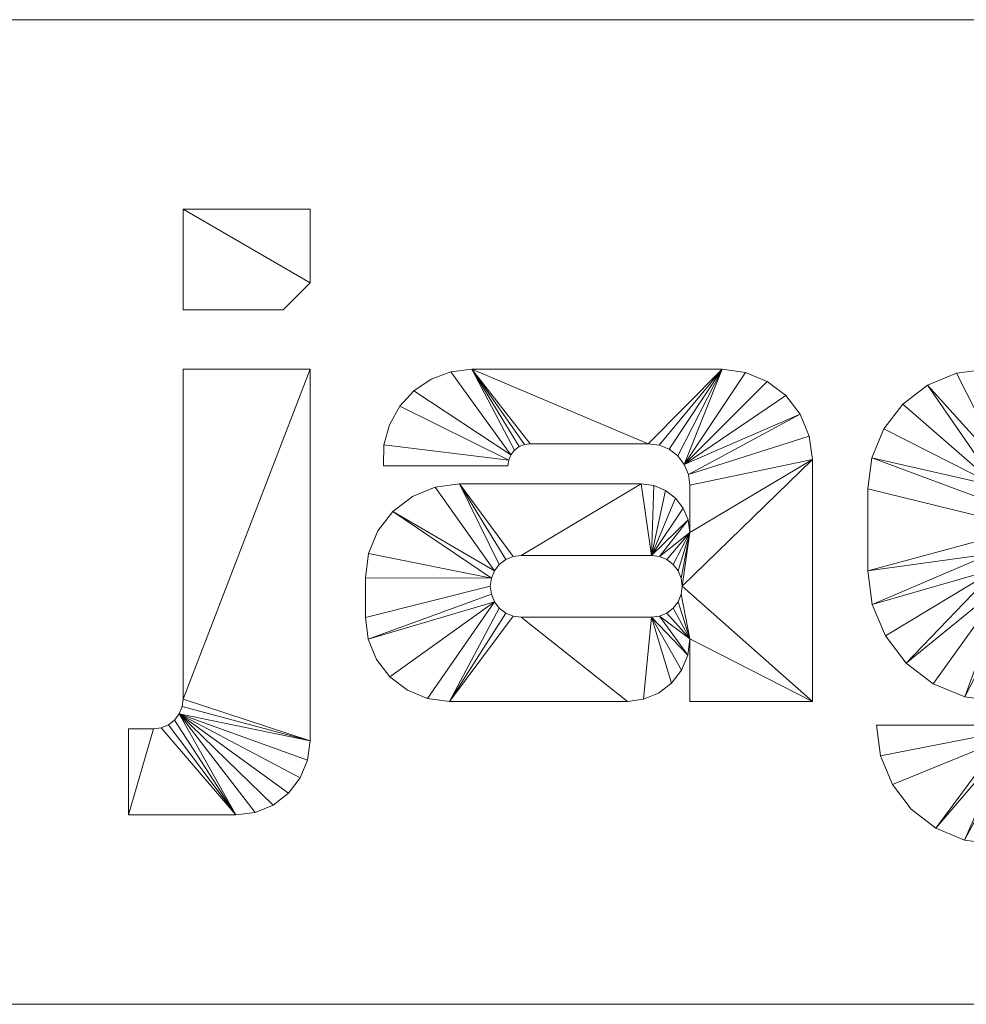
# Model space of a CAD drawing. Header units: millimetres. Extents: x -250 to 250, y -65 to 65.
# Tile 2 of 6: x -125 to 0, y -65 to 65. Entities that reach past the tile are written whole.
import ezdxf

# ---------------------------------------------------------------- set-up
doc = ezdxf.new("R2010")
doc.units = ezdxf.units.MM

# ---------------------------------------------------------------- blocks, each defined once
blk = doc.blocks.new('RSen_56_ME_FB_LOD200 - convector_jaga - linf0_02005010-al0 - freestanding - 10_jaga_linea plus freestanding_lxhxd 500x200x130 mm-325649-3D view')
at = {"lineweight": 18}
mesh = blk.add_polyface(dxfattribs=at)
corners = [(250, 65, 320), (-250, 65, 320), (-250, -65, 320), (250, -65, 320)]
mesh.append_faces([[corners[k] for k in face] for face in [(2, 3, 0, 1)]])
mesh = blk.add_polyface(dxfattribs=at)
corners = [(250, 65, 120), (250, -65, 120), (-250, -65, 120), (-250, 65, 120)]
mesh.append_faces([[corners[k] for k in face] for face in [(1, 2, 3, 0)]])
mesh = blk.add_polyface(dxfattribs=at)
corners = [(-250, 65, 320), (250, 65, 320), (250, 65, 120), (-250, 65, 120)]
mesh.append_faces([[corners[k] for k in face] for face in [(0, 1, 2, 3)]])
mesh = blk.add_polyface(dxfattribs=at)
corners = [(250, -65, 320), (-250, -65, 320), (-250, -65, 120), (250, -65, 120)]
mesh.append_faces([[corners[k] for k in face] for face in [(0, 1, 2, 3)]])
blk = doc.blocks.new('RSen_55_GM_FB_logo - SH_jaga - standard-260147-3D view')
at = {"lineweight": 18}
mesh = blk.add_polyface(dxfattribs=at)
corners = [(-86.66, 18.85, 2), (-103.4, 18.85, 2), (-103.4, -24.69, 2), (-103.53, -25.7, 2), (-103.93, -26.65, 2), (-104.55, -27.47, 2), (-105.36, -28.09, 2), (-106.31, -28.48, 2), (-107.33, -28.62, 2), (-110.65, -28.62, 2), (-110.65, -40, 2), (-96.44, -40, 2), (-93.91, -39.67, 2), (-91.55, -38.69, 2), (-89.52, -37.14, 2), (-87.97, -35.11, 2), (-86.99, -32.75, 2), (-86.66, -30.22, 2), (-103.4, 40, 2), (-103.4, 26.71, 2), (-90.21, 26.71, 2), (-86.66, 30.26, 2), (-86.66, 40, 2), (-32.24, 18.85, 2), (-65.3, 18.85, 2), (-68.05, 18.52, 2), (-70.65, 17.55, 2), (-72.95, 16.01, 2), (-74.82, 13.96, 2), (-76.16, 11.53, 2), (-76.9, 8.86, 2), (-76.98, 6.08, 2), (-60.52, 6.08, 2), (-60.42, 6.84, 2), (-60.13, 7.55, 2), (-59.66, 8.16, 2), (-59.05, 8.63, 2), (-58.34, 8.92, 2), (-57.58, 9.02, 2), (-41.99, 9.02, 2), (-40.57, 8.84, 2), (-39.25, 8.29, 2), (-38.11, 7.42, 2), (-37.24, 6.28, 2), (-36.7, 4.96, 2), (-36.51, 3.55, 2), (-36.51, -2.7, 2), (-36.73, -1.04, 2), (-37.37, 0.51, 2), (-38.39, 1.84, 2), (-39.72, 2.86, 2), (-41.27, 3.5, 2), (-42.93, 3.72, 2), (-66.92, 3.72, 2), (-70.14, 3.3, 2), (-73.14, 2.05, 2), (-75.71, 0.08, 2), (-77.69, -2.5, 2), (-78.93, -5.5, 2), (-79.35, -8.71, 2), (-79.35, -13.91, 2), (-78.98, -16.78, 2), (-77.87, -19.46, 2), (-76.11, -21.75, 2), (-73.81, -23.52, 2), (-71.13, -24.62, 2), (-68.26, -25, 2), (-44.76, -25, 2), (-42.63, -24.72, 2), (-40.64, -23.9, 2), (-38.93, -22.58, 2), (-37.62, -20.88, 2), (-36.79, -18.89, 2), (-36.51, -16.75, 2), (-36.51, -25, 2), (-20.33, -25, 2), (-20.33, 6.94, 2), (-20.74, 10.02, 2), (-21.93, 12.9, 2), (-23.82, 15.36, 2), (-26.29, 17.25, 2), (-29.16, 18.44, 2), (-41.58, -5.73, 2), (-40.52, -5.87, 2), (-39.54, -6.28, 2), (-38.69, -6.93, 2), (-38.05, -7.77, 2), (-37.64, -8.75, 2), (-37.5, -9.81, 2), (-37.64, -10.86, 2), (-38.05, -11.85, 2), (-38.69, -12.69, 2), (-39.54, -13.34, 2), (-40.52, -13.75, 2), (-41.58, -13.89, 2), (-58.79, -13.89, 2), (-59.84, -13.75, 2), (-60.82, -13.34, 2), (-61.67, -12.69, 2), (-62.32, -11.85, 2), (-62.72, -10.86, 2), (-62.86, -9.81, 2), (-62.72, -8.75, 2), (-62.32, -7.77, 2), (-61.67, -6.93, 2), (-60.82, -6.28, 2), (-59.84, -5.87, 2), (-58.79, -5.73, 2), (22.97, 18.85, 2), (2.79, 18.85, 2), (-1.3, 18.31, 2), (-5.11, 16.73, 2), (-8.38, 14.22, 2), (-10.89, 10.96, 2), (-12.46, 7.15, 2), (-13, 3.06, 2), (-13, -7.75, 2), (-12.41, -12.21, 2), (-10.69, -16.37, 2), (-7.95, -19.95, 2), (-4.37, -22.69, 2), (-0.21, -24.41, 2), (4.25, -25, 2), (20.26, -25, 2), (22.91, -24.65, 2), (25.39, -23.63, 2), (27.51, -22, 2), (29.14, -19.87, 2), (30.17, -17.4, 2), (30.52, -14.74, 2), (30.52, -25.04, 2), (30.28, -26.86, 2), (29.57, -28.57, 2), (28.45, -30.03, 2), (26.99, -31.15, 2), (25.29, -31.86, 2), (23.46, -32.1, 2), (8.03, -32.1, 2), (7, -31.96, 2), (6.05, -31.57, 2), (5.23, -30.94, 2), (4.61, -30.12, 2), (4.21, -29.17, 2), (4.08, -28.15, 2), (-11.86, -28.15, 2), (-11.33, -32.21, 2), (-9.76, -36, 2), (-7.27, -39.25, 2), (-4.01, -41.74, 2), (-0.23, -43.31, 2), (3.84, -43.85, 2), (27.56, -43.85, 2), (32.69, -43.17, 2), (37.46, -41.2, 2), (41.56, -38.05, 2), (44.71, -33.95, 2), (46.69, -29.17, 2), (47.36, -24.05, 2), (47.36, 18.85, 2), (30.52, 18.85, 2), (30.52, 11.3, 2), (30.26, 13.25, 2), (29.51, 15.07, 2), (28.31, 16.64, 2), (26.74, 17.84, 2), (24.92, 18.59, 2), (22.07, 7.57, 2), (24.25, 7.28, 2), (26.27, 6.45, 2), (28.01, 5.11, 2), (29.34, 3.38, 2), (30.18, 1.35, 2), (30.46, -0.82, 2), (30.46, -3.42, 2), (30.19, -5.52, 2), (29.38, -7.47, 2), (28.09, -9.14, 2), (26.42, -10.43, 2), (24.47, -11.24, 2), (22.37, -11.51, 2), (11.05, -11.51, 2), (8.96, -11.24, 2), (7.01, -10.43, 2), (5.34, -9.15, 2), (4.06, -7.48, 2), (3.26, -5.54, 2), (2.98, -3.45, 2), (2.98, -0.87, 2), (3.27, 1.31, 2), (4.11, 3.35, 2), (5.45, 5.1, 2), (7.2, 6.44, 2), (9.24, 7.28, 2), (11.42, 7.57, 2), (101.73, 18.85, 2), (68.67, 18.85, 2), (65.92, 18.52, 2), (63.32, 17.55, 2), (61.02, 16.01, 2), (59.14, 13.96, 2), (57.8, 11.53, 2), (57.07, 8.86, 2), (56.99, 6.08, 2), (73.45, 6.08, 2), (73.55, 6.84, 2), (73.84, 7.55, 2), (74.31, 8.16, 2), (74.91, 8.63, 2), (75.62, 8.92, 2), (76.38, 9.02, 2), (91.98, 9.02, 2), (93.4, 8.84, 2), (94.72, 8.29, 2), (95.85, 7.42, 2), (96.72, 6.28, 2), (97.27, 4.96, 2), (97.46, 3.55, 2), (97.46, -2.7, 2), (97.24, -1.04, 2), (96.6, 0.51, 2), (95.58, 1.84, 2), (94.25, 2.86, 2), (92.7, 3.5, 2), (91.04, 3.72, 2), (67.05, 3.72, 2), (63.83, 3.3, 2), (60.83, 2.05, 2), (58.26, 0.08, 2), (56.28, -2.5, 2), (55.04, -5.5, 2), (54.61, -8.71, 2), (54.61, -13.91, 2), (54.99, -16.78, 2), (56.1, -19.46, 2), (57.86, -21.75, 2), (60.16, -23.52, 2), (62.83, -24.62, 2), (65.7, -25, 2), (89.21, -25, 2), (91.34, -24.72, 2), (93.33, -23.9, 2), (95.04, -22.58, 2), (96.35, -20.88, 2), (97.18, -18.89, 2), (97.46, -16.75, 2), (97.46, -25, 2), (113.63, -25, 2), (113.63, 6.94, 2), (113.23, 10.02, 2), (112.04, 12.9, 2), (110.15, 15.36, 2), (107.68, 17.25, 2), (104.81, 18.44, 2), (92.39, -5.73, 2), (93.45, -5.87, 2), (94.43, -6.28, 2), (95.27, -6.93, 2), (95.92, -7.77, 2), (96.33, -8.75, 2), (96.47, -9.81, 2), (96.33, -10.86, 2), (95.92, -11.85, 2), (95.27, -12.69, 2), (94.43, -13.34, 2), (93.45, -13.75, 2), (92.39, -13.89, 2), (75.18, -13.89, 2), (74.13, -13.75, 2), (73.14, -13.34, 2), (72.3, -12.69, 2), (71.65, -11.85, 2), (71.24, -10.86, 2), (71.11, -9.81, 2), (71.24, -8.75, 2), (71.65, -7.77, 2), (72.3, -6.93, 2), (73.14, -6.28, 2), (74.13, -5.87, 2), (75.18, -5.73, 2)]
mesh.append_faces([[corners[k] for k in face] for face in [(2, 17, 0, 1), (160, 158, 159), (246, 244, 245)]], dxfattribs={"vtx0": -1})
mesh.append_faces([[corners[k] for k in face] for face in [(6, 11, 5), (5, 11, 4), (42, 23, 41), (85, 46, 84), (92, 73, 91), (105, 53, 104), (103, 56, 102), (172, 158, 171), (165, 166, 164), (170, 160, 169), (168, 160, 167), (163, 167, 162), (192, 109, 191), (181, 122, 180), (121, 183, 120), (213, 194, 212), (256, 217, 255), (263, 244, 262), (276, 224, 275), (274, 227, 273)]], dxfattribs={"vtx0": -1, "vtx1": -1})
mesh.append_faces([[corners[k] for k in face] for face in [(76, 46, 88, 75), (259, 247, 217, 258)]], dxfattribs={"vtx0": -1, "vtx1": -1, "vtx2": -1})
mesh.append_faces([[corners[k] for k in face] for face in [(11, 6, 7), (43, 81, 23, 42), (82, 51, 52, 107), (46, 87, 88), (73, 90, 91), (46, 86, 87), (73, 92, 93), (46, 85, 86), (24, 36, 37), (53, 106, 107, 52), (53, 105, 106), (66, 98, 99, 65), (66, 96, 97), (158, 172, 173, 157), (157, 173, 174), (167, 163, 164, 166), (166, 165, 108, 193), (160, 168, 169), (130, 156, 157, 129), (178, 128, 129, 177), (156, 130, 131, 155), (133, 152, 153, 132), (152, 133, 134), (151, 136, 137), (109, 192, 193, 108), (111, 189, 190, 110), (122, 181, 182), (114, 188, 189, 113), (115, 187, 188, 114), (117, 184, 185, 116), (180, 122, 123, 179), (146, 141, 142, 145), (214, 252, 194, 213), (253, 222, 223, 278), (244, 261, 262), (217, 257, 258), (244, 263, 264), (217, 256, 257), (195, 207, 208), (224, 277, 278, 223), (224, 276, 277), (237, 269, 270, 236), (237, 267, 268)]], dxfattribs={"vtx0": -1, "vtx2": -1})
mesh.append_faces([[corners[k] for k in face] for face in [(160, 170, 171, 158)]], dxfattribs={"vtx0": -1, "vtx2": -1, "vtx3": -1})
mesh.append_faces([[corners[k] for k in face] for face in [(43, 79, 80, 81), (82, 47, 48, 49), (94, 68, 69, 70), (34, 25, 26, 27), (33, 28, 29, 30), (103, 54, 55, 56), (102, 56, 57, 58), (167, 160, 161, 162), (214, 250, 251, 252), (253, 218, 219, 220), (265, 239, 240, 241), (205, 196, 197, 198), (204, 199, 200, 201), (274, 225, 226, 227), (273, 227, 228, 229)]], dxfattribs={"vtx0": -1, "vtx3": -1})
mesh.append_faces([[corners[k] for k in face] for face in [(74, 75, 73), (32, 33, 30, 31), (203, 204, 201, 202)]], dxfattribs={"vtx1": -1})
mesh.append_faces([[corners[k] for k in face] for face in [(16, 17, 4, 15), (14, 15, 4, 13), (12, 13, 4, 11), (2, 3, 17), (3, 4, 17), (45, 46, 76), (77, 78, 44), (40, 41, 23), (50, 51, 82, 49), (89, 90, 73), (71, 72, 94, 70), (82, 83, 47), (37, 38, 24), (35, 36, 24), (38, 39, 24), (97, 98, 66), (64, 65, 99, 63), (62, 63, 99, 61), (99, 100, 61), (58, 59, 102), (176, 177, 129), (175, 176, 129), (154, 155, 132, 153), (131, 132, 155), (126, 127, 179, 125), (124, 125, 179, 123), (135, 136, 151), (112, 113, 189, 111), (185, 186, 116), (138, 139, 150), (118, 119, 184, 117), (147, 148, 141, 146), (216, 217, 247), (248, 249, 215), (211, 212, 194), (221, 222, 253, 220), (259, 260, 244), (260, 261, 244), (242, 243, 265, 241), (253, 254, 218), (208, 209, 195), (206, 207, 195), (209, 210, 195), (268, 269, 237), (235, 236, 270, 234), (233, 234, 270, 232), (270, 271, 232), (229, 230, 273)]], dxfattribs={"vtx1": -1, "vtx2": -1})
mesh.append_faces([[corners[k] for k in face] for face in [(88, 89, 73, 75), (174, 175, 129, 157), (246, 247, 259, 244)]], dxfattribs={"vtx1": -1, "vtx2": -1, "vtx3": -1})
mesh.append_faces([[corners[k] for k in face] for face in [(10, 11, 7, 8), (43, 44, 78, 79), (76, 77, 44, 45), (39, 40, 23, 24), (46, 47, 83, 84), (72, 73, 93, 94), (67, 68, 94, 95), (24, 25, 34, 35), (33, 34, 27, 28), (53, 54, 103, 104), (66, 67, 95, 96), (59, 60, 101, 102), (100, 101, 60, 61), (178, 179, 127, 128), (151, 152, 134, 135), (190, 191, 109, 110), (183, 184, 119, 120), (182, 183, 121, 122), (186, 187, 115, 116), (137, 138, 150, 151), (139, 140, 149, 150), (140, 141, 148, 149), (214, 215, 249, 250), (247, 248, 215, 216), (210, 211, 194, 195), (217, 218, 254, 255), (243, 244, 264, 265), (238, 239, 265, 266), (195, 196, 205, 206), (204, 205, 198, 199), (224, 225, 274, 275), (237, 238, 266, 267), (230, 231, 272, 273), (271, 272, 231, 232)]], dxfattribs={"vtx1": -1, "vtx3": -1})
mesh.append_faces([[corners[k] for k in face] for face in [(8, 9, 10), (21, 22, 18), (143, 144, 145, 142)]], dxfattribs={"vtx2": -1})
mesh.append_faces([[corners[k] for k in face] for face in [(18, 19, 20, 21)]], dxfattribs={"vtx3": -1})
mesh = blk.add_polyface(dxfattribs=at)
corners = [(-86.66, 18.85), (-86.66, -30.22), (-86.99, -32.75), (-87.97, -35.11), (-89.52, -37.14), (-91.55, -38.69), (-93.91, -39.67), (-96.44, -40), (-110.65, -40), (-110.65, -28.62), (-107.33, -28.62), (-106.31, -28.48), (-105.36, -28.09), (-104.55, -27.47), (-103.93, -26.65), (-103.53, -25.7), (-103.4, -24.69), (-103.4, 18.85), (-103.4, 40), (-86.66, 40), (-86.66, 30.26), (-90.21, 26.71), (-103.4, 26.71), (-32.24, 18.85), (-29.16, 18.44), (-26.29, 17.25), (-23.82, 15.36), (-21.93, 12.9), (-20.74, 10.02), (-20.33, 6.94), (-20.33, -25), (-36.51, -25), (-36.51, -16.75), (-36.79, -18.89), (-37.62, -20.88), (-38.93, -22.58), (-40.64, -23.9), (-42.63, -24.72), (-44.76, -25), (-68.26, -25), (-71.13, -24.62), (-73.81, -23.52), (-76.11, -21.75), (-77.87, -19.46), (-78.98, -16.78), (-79.35, -13.91), (-79.35, -8.71), (-78.93, -5.5), (-77.69, -2.5), (-75.71, 0.08), (-73.14, 2.05), (-70.14, 3.3), (-66.92, 3.72), (-42.93, 3.72), (-41.27, 3.5), (-39.72, 2.86), (-38.39, 1.84), (-37.37, 0.51), (-36.73, -1.04), (-36.51, -2.7), (-36.51, 3.55), (-36.7, 4.96), (-37.24, 6.28), (-38.11, 7.42), (-39.25, 8.29), (-40.57, 8.84), (-41.99, 9.02), (-57.58, 9.02), (-58.34, 8.92), (-59.05, 8.63), (-59.66, 8.16), (-60.13, 7.55), (-60.42, 6.84), (-60.52, 6.08), (-76.98, 6.08), (-76.9, 8.86), (-76.16, 11.53), (-74.82, 13.96), (-72.95, 16.01), (-70.65, 17.55), (-68.05, 18.52), (-65.3, 18.85), (-41.58, -5.73), (-58.79, -5.73), (-59.84, -5.87), (-60.82, -6.28), (-61.67, -6.93), (-62.32, -7.77), (-62.72, -8.75), (-62.86, -9.81), (-62.72, -10.86), (-62.32, -11.85), (-61.67, -12.69), (-60.82, -13.34), (-59.84, -13.75), (-58.79, -13.89), (-41.58, -13.89), (-40.52, -13.75), (-39.54, -13.34), (-38.69, -12.69), (-38.05, -11.85), (-37.64, -10.86), (-37.5, -9.81), (-37.64, -8.75), (-38.05, -7.77), (-38.69, -6.93), (-39.54, -6.28), (-40.52, -5.87), (22.97, 18.85), (24.92, 18.59), (26.74, 17.84), (28.31, 16.64), (29.51, 15.07), (30.26, 13.25), (30.52, 11.3), (30.52, 18.85), (47.36, 18.85), (47.36, -24.05), (46.69, -29.17), (44.71, -33.95), (41.56, -38.05), (37.46, -41.2), (32.69, -43.17), (27.56, -43.85), (3.84, -43.85), (-0.23, -43.31), (-4.01, -41.74), (-7.27, -39.25), (-9.76, -36), (-11.33, -32.21), (-11.86, -28.15), (4.08, -28.15), (4.21, -29.17), (4.61, -30.12), (5.23, -30.94), (6.05, -31.57), (7, -31.96), (8.03, -32.1), (23.46, -32.1), (25.29, -31.86), (26.99, -31.15), (28.45, -30.03), (29.57, -28.57), (30.28, -26.86), (30.52, -25.04), (30.52, -14.74), (30.17, -17.4), (29.14, -19.87), (27.51, -22), (25.39, -23.63), (22.91, -24.65), (20.26, -25), (4.25, -25), (-0.21, -24.41), (-4.37, -22.69), (-7.95, -19.95), (-10.69, -16.37), (-12.41, -12.21), (-13, -7.75), (-13, 3.06), (-12.46, 7.15), (-10.89, 10.96), (-8.38, 14.22), (-5.11, 16.73), (-1.3, 18.31), (2.79, 18.85), (22.07, 7.57), (11.42, 7.57), (9.24, 7.28), (7.2, 6.44), (5.45, 5.1), (4.11, 3.35), (3.27, 1.31), (2.98, -0.87), (2.98, -3.45), (3.26, -5.54), (4.06, -7.48), (5.34, -9.15), (7.01, -10.43), (8.96, -11.24), (11.05, -11.51), (22.37, -11.51), (24.47, -11.24), (26.42, -10.43), (28.09, -9.14), (29.38, -7.47), (30.19, -5.52), (30.46, -3.42), (30.46, -0.82), (30.18, 1.35), (29.34, 3.38), (28.01, 5.11), (26.27, 6.45), (24.25, 7.28), (101.73, 18.85), (104.81, 18.44), (107.68, 17.25), (110.15, 15.36), (112.04, 12.9), (113.23, 10.02), (113.63, 6.94), (113.63, -25), (97.46, -25), (97.46, -16.75), (97.18, -18.89), (96.35, -20.88), (95.04, -22.58), (93.33, -23.9), (91.34, -24.72), (89.21, -25), (65.7, -25), (62.83, -24.62), (60.16, -23.52), (57.86, -21.75), (56.1, -19.46), (54.99, -16.78), (54.61, -13.91), (54.61, -8.71), (55.04, -5.5), (56.28, -2.5), (58.26, 0.08), (60.83, 2.05), (63.83, 3.3), (67.05, 3.72), (91.04, 3.72), (92.7, 3.5), (94.25, 2.86), (95.58, 1.84), (96.6, 0.51), (97.24, -1.04), (97.46, -2.7), (97.46, 3.55), (97.27, 4.96), (96.72, 6.28), (95.85, 7.42), (94.72, 8.29), (93.4, 8.84), (91.98, 9.02), (76.38, 9.02), (75.62, 8.92), (74.91, 8.63), (74.31, 8.16), (73.84, 7.55), (73.55, 6.84), (73.45, 6.08), (56.99, 6.08), (57.07, 8.86), (57.8, 11.53), (59.14, 13.96), (61.02, 16.01), (63.32, 17.55), (65.92, 18.52), (68.67, 18.85), (92.39, -5.73), (75.18, -5.73), (74.13, -5.87), (73.14, -6.28), (72.3, -6.93), (71.65, -7.77), (71.24, -8.75), (71.11, -9.81), (71.24, -10.86), (71.65, -11.85), (72.3, -12.69), (73.14, -13.34), (74.13, -13.75), (75.18, -13.89), (92.39, -13.89), (93.45, -13.75), (94.43, -13.34), (95.27, -12.69), (95.92, -11.85), (96.33, -10.86), (96.47, -9.81), (96.33, -8.75), (95.92, -7.77), (95.27, -6.93), (94.43, -6.28), (93.45, -5.87)]
mesh.append_faces([[corners[k] for k in face] for face in [(20, 18, 19)]], dxfattribs={"vtx0": -1})
mesh.append_faces([[corners[k] for k in face] for face in [(12, 7, 11), (70, 81, 69), (91, 44, 90), (88, 49, 87), (86, 52, 85), (65, 23, 64), (60, 29, 59), (107, 59, 106), (105, 59, 104), (106, 59, 105), (170, 165, 169), (180, 152, 179), (189, 116, 188), (140, 123, 139), (138, 123, 137), (241, 252, 240), (218, 259, 217), (259, 220, 258), (257, 223, 256), (236, 194, 235), (278, 230, 277), (276, 230, 275)]], dxfattribs={"vtx0": -1, "vtx1": -1})
mesh.append_faces([[corners[k] for k in face] for face in [(59, 29, 102, 103), (114, 116, 189, 190), (230, 200, 273, 274)]], dxfattribs={"vtx0": -1, "vtx1": -1, "vtx3": -1})
mesh.append_faces([[corners[k] for k in face] for face in [(7, 12, 13), (1, 15, 16, 0), (11, 7, 8, 10), (7, 13, 14, 6), (72, 77, 78, 71), (71, 80, 81, 70), (87, 51, 52, 86), (89, 45, 46, 88), (90, 44, 45, 89), (39, 94, 95, 38), (88, 46, 47), (52, 84, 85), (29, 60, 61, 28), (96, 37, 38, 95), (59, 103, 104), (32, 100, 101), (102, 29, 30), (171, 162, 163, 170), (174, 158, 159, 173), (158, 174, 175, 157), (153, 177, 178), (157, 175, 176, 156), (126, 133, 134), (124, 136, 137, 123), (110, 193, 166, 109), (114, 192, 193, 113), (114, 190, 191), (117, 186, 187, 116), (193, 112, 113), (147, 181, 182, 146), (118, 143, 144, 117), (119, 142, 143, 118), (243, 248, 249, 242), (242, 251, 252, 241), (258, 222, 223, 257), (260, 216, 217, 259), (261, 215, 216, 260), (210, 265, 266, 209), (223, 255, 256), (200, 231, 232, 199), (200, 230, 231), (267, 208, 209, 266), (230, 274, 275), (203, 270, 271), (273, 200, 201)]], dxfattribs={"vtx0": -1, "vtx2": -1})
mesh.append_faces([[corners[k] for k in face] for face in [(32, 101, 102, 30), (145, 185, 186, 117), (203, 272, 273, 201)]], dxfattribs={"vtx0": -1, "vtx2": -1, "vtx3": -1})
mesh.append_faces([[corners[k] for k in face] for face in [(14, 2, 3, 4), (14, 4, 5, 6), (88, 47, 48, 49), (87, 49, 50, 51), (71, 78, 79, 80), (82, 53, 54, 55), (82, 55, 56, 57), (171, 160, 161, 162), (170, 163, 164, 165), (133, 126, 127, 128), (193, 110, 111, 112), (181, 149, 150, 151), (259, 218, 219, 220), (258, 220, 221, 222), (242, 249, 250, 251), (253, 224, 225, 226), (253, 226, 227, 228)]], dxfattribs={"vtx0": -1, "vtx3": -1})
mesh.append_faces([[corners[k] for k in face] for face in [(31, 32, 30), (202, 203, 201)]], dxfattribs={"vtx1": -1})
mesh.append_faces([[corners[k] for k in face] for face in [(76, 77, 72, 75), (68, 69, 81), (67, 68, 81), (43, 44, 91, 42), (41, 42, 91, 40), (93, 94, 39), (92, 93, 39), (65, 66, 23), (63, 64, 23), (62, 63, 23), (24, 25, 62, 23), (26, 27, 62, 25), (57, 58, 82), (36, 37, 96, 35), (34, 35, 96), (98, 99, 32), (99, 100, 32), (82, 83, 53), (168, 169, 165), (171, 172, 160), (154, 155, 177, 153), (183, 184, 145), (191, 192, 114), (187, 188, 116), (184, 185, 145), (148, 149, 181, 147), (138, 139, 123), (144, 145, 117), (120, 121, 142, 119), (247, 248, 243, 246), (239, 240, 252), (238, 239, 252), (214, 215, 262, 213), (212, 213, 262, 211), (261, 262, 215), (264, 265, 210), (263, 264, 210), (236, 237, 194), (234, 235, 194), (233, 234, 194), (195, 196, 233, 194), (197, 198, 233, 196), (228, 229, 253), (276, 277, 230), (207, 208, 267, 206), (205, 206, 267), (271, 272, 203), (269, 270, 203), (253, 254, 224)]], dxfattribs={"vtx1": -1, "vtx2": -1})
mesh.append_faces([[corners[k] for k in face] for face in [(14, 15, 1, 2), (66, 67, 81, 23), (39, 40, 91, 92), (83, 84, 52, 53), (61, 62, 27, 28), (58, 59, 107, 82), (97, 98, 32, 33), (96, 97, 33, 34), (159, 160, 172, 173), (167, 168, 165, 108), (176, 177, 155, 156), (178, 179, 152, 153), (125, 126, 134, 135), (128, 129, 132, 133), (151, 152, 180, 181), (124, 125, 135, 136), (108, 109, 166, 167), (122, 123, 140, 141), (182, 183, 145, 146), (121, 122, 141, 142), (237, 238, 252, 194), (210, 211, 262, 263), (254, 255, 223, 224), (232, 233, 198, 199), (229, 230, 278, 253), (268, 269, 203, 204), (267, 268, 204, 205)]], dxfattribs={"vtx1": -1, "vtx3": -1})
mesh.append_faces([[corners[k] for k in face] for face in [(8, 9, 10), (16, 17, 0), (21, 22, 18, 20), (73, 74, 75, 72), (114, 115, 116), (244, 245, 246, 243)]], dxfattribs={"vtx2": -1})
mesh.append_faces([[corners[k] for k in face] for face in [(129, 130, 131, 132)]], dxfattribs={"vtx3": -1})
mesh = blk.add_polyface(dxfattribs=at)
corners = [(-103.4, 26.71, 2), (-103.4, 40, 2), (-103.4, 40), (-103.4, 26.71)]
mesh.append_faces([[corners[k] for k in face] for face in [(0, 1, 2, 3)]])
mesh = blk.add_polyface(dxfattribs=at)
corners = [(-103.4, 40, 2), (-86.66, 40, 2), (-86.66, 40), (-103.4, 40)]
mesh.append_faces([[corners[k] for k in face] for face in [(0, 1, 2, 3)]])
mesh = blk.add_polyface(dxfattribs=at)
corners = [(-86.66, 40, 2), (-86.66, 30.26, 2), (-86.66, 30.26), (-86.66, 40)]
mesh.append_faces([[corners[k] for k in face] for face in [(0, 1, 2, 3)]])
mesh = blk.add_polyface(dxfattribs=at)
corners = [(-86.66, 30.26, 2), (-90.21, 26.71, 2), (-90.21, 26.71), (-86.66, 30.26)]
mesh.append_faces([[corners[k] for k in face] for face in [(0, 1, 2, 3)]])
mesh = blk.add_polyface(dxfattribs=at)
corners = [(-90.21, 26.71, 2), (-103.4, 26.71, 2), (-103.4, 26.71), (-90.21, 26.71)]
mesh.append_faces([[corners[k] for k in face] for face in [(0, 1, 2, 3)]])
mesh = blk.add_polyface(dxfattribs=at)
corners = [(-103.4, 18.85, 2), (-86.66, 18.85, 2), (-86.66, 18.85), (-103.4, 18.85)]
mesh.append_faces([[corners[k] for k in face] for face in [(0, 1, 2, 3)]])
mesh = blk.add_polyface(dxfattribs=at)
corners = [(-103.4, -24.69, 2), (-103.4, 18.85, 2), (-103.4, 18.85), (-103.4, -24.69)]
mesh.append_faces([[corners[k] for k in face] for face in [(3, 0, 1, 2)]])
mesh = blk.add_polyface(dxfattribs=at)
corners = [(-86.66, 18.85, 2), (-86.66, -30.22, 2), (-86.66, -30.22), (-86.66, 18.85)]
mesh.append_faces([[corners[k] for k in face] for face in [(0, 1, 2, 3)]])
mesh = blk.add_polyface(dxfattribs=at)
corners = [(-76.98, 6.08, 2), (-76.9, 8.86, 2), (-76.16, 11.53, 2), (-74.82, 13.96, 2), (-72.95, 16.01, 2), (-70.65, 17.55, 2), (-68.05, 18.52, 2), (-65.3, 18.85, 2), (-65.3, 18.85), (-68.05, 18.52), (-70.65, 17.55), (-72.95, 16.01), (-74.82, 13.96), (-76.16, 11.53), (-76.9, 8.86), (-76.98, 6.08)]
mesh.append_faces([[corners[k] for k in face] for face in [(8, 9, 6, 7)]], dxfattribs={"vtx1": -1})
mesh.append_faces([[corners[k] for k in face] for face in [(9, 10, 5, 6), (10, 11, 4, 5), (3, 4, 11, 12), (12, 13, 2, 3), (13, 14, 1, 2)]], dxfattribs={"vtx1": -1, "vtx3": -1})
mesh.append_faces([[corners[k] for k in face] for face in [(14, 15, 0, 1)]], dxfattribs={"vtx3": -1})
mesh = blk.add_polyface(dxfattribs=at)
corners = [(-65.3, 18.85, 2), (-32.24, 18.85, 2), (-32.24, 18.85), (-65.3, 18.85)]
mesh.append_faces([[corners[k] for k in face] for face in [(3, 0, 1, 2)]])
mesh = blk.add_polyface(dxfattribs=at)
corners = [(-32.24, 18.85, 2), (-29.16, 18.44, 2), (-26.29, 17.25, 2), (-23.82, 15.36, 2), (-21.93, 12.9, 2), (-20.74, 10.02, 2), (-20.33, 6.94, 2), (-20.33, 6.94), (-20.74, 10.02), (-21.93, 12.9), (-23.82, 15.36), (-26.29, 17.25), (-29.16, 18.44), (-32.24, 18.85)]
mesh.append_faces([[corners[k] for k in face] for face in [(7, 8, 5, 6), (0, 1, 12, 13)]], dxfattribs={"vtx1": -1})
mesh.append_faces([[corners[k] for k in face] for face in [(8, 9, 4, 5), (3, 4, 9, 10), (10, 11, 2, 3), (11, 12, 1, 2)]], dxfattribs={"vtx1": -1, "vtx3": -1})
mesh = blk.add_polyface(dxfattribs=at)
corners = [(-13, 3.06, 2), (-12.46, 7.15, 2), (-10.89, 10.96, 2), (-8.38, 14.22, 2), (-5.11, 16.73, 2), (-1.3, 18.31, 2), (2.79, 18.85, 2), (2.79, 18.85), (-1.3, 18.31), (-5.11, 16.73), (-8.38, 14.22), (-10.89, 10.96), (-12.46, 7.15), (-13, 3.06)]
mesh.append_faces([[corners[k] for k in face] for face in [(7, 8, 5, 6), (0, 1, 12, 13)]], dxfattribs={"vtx1": -1})
mesh.append_faces([[corners[k] for k in face] for face in [(8, 9, 4, 5), (3, 4, 9, 10), (10, 11, 2, 3), (11, 12, 1, 2)]], dxfattribs={"vtx1": -1, "vtx3": -1})
mesh = blk.add_polyface(dxfattribs=at)
corners = [(-57.58, 9.02, 2), (-58.34, 8.92, 2), (-59.05, 8.63, 2), (-59.66, 8.16, 2), (-60.13, 7.55, 2), (-60.42, 6.84, 2), (-60.52, 6.08, 2), (-60.52, 6.08), (-60.42, 6.84), (-60.13, 7.55), (-59.66, 8.16), (-59.05, 8.63), (-58.34, 8.92), (-57.58, 9.02)]
mesh.append_faces([[corners[k] for k in face] for face in [(0, 1, 12, 13)]], dxfattribs={"vtx1": -1})
mesh.append_faces([[corners[k] for k in face] for face in [(4, 5, 8, 9), (9, 10, 3, 4), (1, 2, 11, 12), (10, 11, 2, 3)]], dxfattribs={"vtx1": -1, "vtx3": -1})
mesh.append_faces([[corners[k] for k in face] for face in [(5, 6, 7, 8)]], dxfattribs={"vtx3": -1})
mesh = blk.add_polyface(dxfattribs=at)
corners = [(-41.99, 9.02, 2), (-57.58, 9.02, 2), (-57.58, 9.02), (-41.99, 9.02)]
mesh.append_faces([[corners[k] for k in face] for face in [(3, 0, 1, 2)]])
mesh = blk.add_polyface(dxfattribs=at)
corners = [(-36.51, 3.55, 2), (-36.7, 4.96, 2), (-37.24, 6.28, 2), (-38.11, 7.42, 2), (-39.25, 8.29, 2), (-40.57, 8.84, 2), (-41.99, 9.02, 2), (-41.99, 9.02), (-40.57, 8.84), (-39.25, 8.29), (-38.11, 7.42), (-37.24, 6.28), (-36.7, 4.96), (-36.51, 3.55)]
mesh.append_faces([[corners[k] for k in face] for face in [(0, 1, 12, 13)]], dxfattribs={"vtx1": -1})
mesh.append_faces([[corners[k] for k in face] for face in [(4, 5, 8, 9), (9, 10, 3, 4), (1, 2, 11, 12), (10, 11, 2, 3)]], dxfattribs={"vtx1": -1, "vtx3": -1})
mesh.append_faces([[corners[k] for k in face] for face in [(5, 6, 7, 8)]], dxfattribs={"vtx3": -1})
mesh = blk.add_polyface(dxfattribs=at)
corners = [(-20.33, 6.94, 2), (-20.33, -25, 2), (-20.33, -25), (-20.33, 6.94)]
mesh.append_faces([[corners[k] for k in face] for face in [(3, 0, 1, 2)]])
mesh = blk.add_polyface(dxfattribs=at)
corners = [(-60.52, 6.08, 2), (-76.98, 6.08, 2), (-76.98, 6.08), (-60.52, 6.08)]
mesh.append_faces([[corners[k] for k in face] for face in [(0, 1, 2, 3)]])
mesh = blk.add_polyface(dxfattribs=at)
corners = [(-79.35, -8.71, 2), (-78.93, -5.5, 2), (-77.69, -2.5, 2), (-75.71, 0.08, 2), (-73.14, 2.05, 2), (-70.14, 3.3, 2), (-66.92, 3.72, 2), (-66.92, 3.72), (-70.14, 3.3), (-73.14, 2.05), (-75.71, 0.08), (-77.69, -2.5), (-78.93, -5.5), (-79.35, -8.71)]
mesh.append_faces([[corners[k] for k in face] for face in [(7, 8, 5, 6), (0, 1, 12, 13)]], dxfattribs={"vtx1": -1})
mesh.append_faces([[corners[k] for k in face] for face in [(8, 9, 4, 5), (3, 4, 9, 10), (10, 11, 2, 3), (11, 12, 1, 2)]], dxfattribs={"vtx1": -1, "vtx3": -1})
mesh = blk.add_polyface(dxfattribs=at)
corners = [(-66.92, 3.72, 2), (-42.93, 3.72, 2), (-42.93, 3.72), (-66.92, 3.72)]
mesh.append_faces([[corners[k] for k in face] for face in [(3, 0, 1, 2)]])
mesh = blk.add_polyface(dxfattribs=at)
corners = [(-42.93, 3.72, 2), (-41.27, 3.5, 2), (-39.72, 2.86, 2), (-38.39, 1.84, 2), (-37.37, 0.51, 2), (-36.73, -1.04, 2), (-36.51, -2.7, 2), (-36.51, -2.7), (-36.73, -1.04), (-37.37, 0.51), (-38.39, 1.84), (-39.72, 2.86), (-41.27, 3.5), (-42.93, 3.72)]
mesh.append_faces([[corners[k] for k in face] for face in [(7, 8, 5, 6), (0, 1, 12, 13)]], dxfattribs={"vtx1": -1})
mesh.append_faces([[corners[k] for k in face] for face in [(8, 9, 4, 5), (3, 4, 9, 10), (10, 11, 2, 3), (11, 12, 1, 2)]], dxfattribs={"vtx1": -1, "vtx3": -1})
mesh = blk.add_polyface(dxfattribs=at)
corners = [(-36.51, -2.7, 2), (-36.51, 3.55, 2), (-36.51, 3.55), (-36.51, -2.7)]
mesh.append_faces([[corners[k] for k in face] for face in [(0, 1, 2, 3)]])
mesh = blk.add_polyface(dxfattribs=at)
corners = [(-13, -7.75, 2), (-13, 3.06, 2), (-13, 3.06), (-13, -7.75)]
mesh.append_faces([[corners[k] for k in face] for face in [(3, 0, 1, 2)]])
mesh = blk.add_polyface(dxfattribs=at)
corners = [(-58.79, -5.73, 2), (-59.84, -5.87, 2), (-60.82, -6.28, 2), (-61.67, -6.93, 2), (-62.32, -7.77, 2), (-62.72, -8.75, 2), (-62.86, -9.81, 2), (-62.72, -10.86, 2), (-62.32, -11.85, 2), (-61.67, -12.69, 2), (-60.82, -13.34, 2), (-59.84, -13.75, 2), (-58.79, -13.89, 2), (-58.79, -13.89), (-59.84, -13.75), (-60.82, -13.34), (-61.67, -12.69), (-62.32, -11.85), (-62.72, -10.86), (-62.86, -9.81), (-62.72, -8.75), (-62.32, -7.77), (-61.67, -6.93), (-60.82, -6.28), (-59.84, -5.87), (-58.79, -5.73)]
mesh.append_faces([[corners[k] for k in face] for face in [(0, 1, 24, 25)]], dxfattribs={"vtx1": -1})
mesh.append_faces([[corners[k] for k in face] for face in [(10, 11, 14, 15), (8, 9, 16, 17), (9, 10, 15, 16), (7, 8, 17, 18), (18, 19, 6, 7), (4, 5, 20, 21), (3, 4, 21, 22), (1, 2, 23, 24), (2, 3, 22, 23), (19, 20, 5, 6)]], dxfattribs={"vtx1": -1, "vtx3": -1})
mesh.append_faces([[corners[k] for k in face] for face in [(11, 12, 13, 14)]], dxfattribs={"vtx3": -1})
mesh = blk.add_polyface(dxfattribs=at)
corners = [(-41.58, -5.73, 2), (-58.79, -5.73, 2), (-58.79, -5.73), (-41.58, -5.73)]
mesh.append_faces([[corners[k] for k in face] for face in [(3, 0, 1, 2)]])
mesh = blk.add_polyface(dxfattribs=at)
corners = [(-41.58, -13.89, 2), (-40.52, -13.75, 2), (-39.54, -13.34, 2), (-38.69, -12.69, 2), (-38.05, -11.85, 2), (-37.64, -10.86, 2), (-37.5, -9.81, 2), (-37.64, -8.75, 2), (-38.05, -7.77, 2), (-38.69, -6.93, 2), (-39.54, -6.28, 2), (-40.52, -5.87, 2), (-41.58, -5.73, 2), (-41.58, -5.73), (-40.52, -5.87), (-39.54, -6.28), (-38.69, -6.93), (-38.05, -7.77), (-37.64, -8.75), (-37.5, -9.81), (-37.64, -10.86), (-38.05, -11.85), (-38.69, -12.69), (-39.54, -13.34), (-40.52, -13.75), (-41.58, -13.89)]
mesh.append_faces([[corners[k] for k in face] for face in [(0, 1, 24, 25)]], dxfattribs={"vtx1": -1})
mesh.append_faces([[corners[k] for k in face] for face in [(10, 11, 14, 15), (8, 9, 16, 17), (9, 10, 15, 16), (7, 8, 17, 18), (18, 19, 6, 7), (4, 5, 20, 21), (3, 4, 21, 22), (1, 2, 23, 24), (2, 3, 22, 23), (19, 20, 5, 6)]], dxfattribs={"vtx1": -1, "vtx3": -1})
mesh.append_faces([[corners[k] for k in face] for face in [(11, 12, 13, 14)]], dxfattribs={"vtx3": -1})
mesh = blk.add_polyface(dxfattribs=at)
corners = [(4.25, -25, 2), (-0.21, -24.41, 2), (-4.37, -22.69, 2), (-7.95, -19.95, 2), (-10.69, -16.37, 2), (-12.41, -12.21, 2), (-13, -7.75, 2), (-13, -7.75), (-12.41, -12.21), (-10.69, -16.37), (-7.95, -19.95), (-4.37, -22.69), (-0.21, -24.41), (4.25, -25)]
mesh.append_faces([[corners[k] for k in face] for face in [(7, 8, 5, 6), (0, 1, 12, 13)]], dxfattribs={"vtx1": -1})
mesh.append_faces([[corners[k] for k in face] for face in [(8, 9, 4, 5), (3, 4, 9, 10), (10, 11, 2, 3), (11, 12, 1, 2)]], dxfattribs={"vtx1": -1, "vtx3": -1})
mesh = blk.add_polyface(dxfattribs=at)
corners = [(-79.35, -13.91, 2), (-79.35, -8.71, 2), (-79.35, -8.71), (-79.35, -13.91)]
mesh.append_faces([[corners[k] for k in face] for face in [(3, 0, 1, 2)]])
mesh = blk.add_polyface(dxfattribs=at)
corners = [(-68.26, -25, 2), (-71.13, -24.62, 2), (-73.81, -23.52, 2), (-76.11, -21.75, 2), (-77.87, -19.46, 2), (-78.98, -16.78, 2), (-79.35, -13.91, 2), (-79.35, -13.91), (-78.98, -16.78), (-77.87, -19.46), (-76.11, -21.75), (-73.81, -23.52), (-71.13, -24.62), (-68.26, -25)]
mesh.append_faces([[corners[k] for k in face] for face in [(7, 8, 5, 6), (0, 1, 12, 13)]], dxfattribs={"vtx1": -1})
mesh.append_faces([[corners[k] for k in face] for face in [(8, 9, 4, 5), (3, 4, 9, 10), (10, 11, 2, 3), (11, 12, 1, 2)]], dxfattribs={"vtx1": -1, "vtx3": -1})
mesh = blk.add_polyface(dxfattribs=at)
corners = [(-58.79, -13.89, 2), (-41.58, -13.89, 2), (-41.58, -13.89), (-58.79, -13.89)]
mesh.append_faces([[corners[k] for k in face] for face in [(0, 1, 2, 3)]])
mesh = blk.add_polyface(dxfattribs=at)
corners = [(-36.51, -16.75, 2), (-36.79, -18.89, 2), (-37.62, -20.88, 2), (-38.93, -22.58, 2), (-40.64, -23.9, 2), (-42.63, -24.72, 2), (-44.76, -25, 2), (-44.76, -25), (-42.63, -24.72), (-40.64, -23.9), (-38.93, -22.58), (-37.62, -20.88), (-36.79, -18.89), (-36.51, -16.75)]
mesh.append_faces([[corners[k] for k in face] for face in [(7, 8, 5, 6), (0, 1, 12, 13)]], dxfattribs={"vtx1": -1})
mesh.append_faces([[corners[k] for k in face] for face in [(8, 9, 4, 5), (3, 4, 9, 10), (10, 11, 2, 3), (11, 12, 1, 2)]], dxfattribs={"vtx1": -1, "vtx3": -1})
mesh = blk.add_polyface(dxfattribs=at)
corners = [(-36.51, -25, 2), (-36.51, -16.75, 2), (-36.51, -16.75), (-36.51, -25)]
mesh.append_faces([[corners[k] for k in face] for face in [(0, 1, 2, 3)]])
mesh = blk.add_polyface(dxfattribs=at)
corners = [(-107.33, -28.62, 2), (-106.31, -28.48, 2), (-105.36, -28.09, 2), (-104.55, -27.47, 2), (-103.93, -26.65, 2), (-103.53, -25.7, 2), (-103.4, -24.69, 2), (-103.4, -24.69), (-103.53, -25.7), (-103.93, -26.65), (-104.55, -27.47), (-105.36, -28.09), (-106.31, -28.48), (-107.33, -28.62)]
mesh.append_faces([[corners[k] for k in face] for face in [(0, 1, 12, 13)]], dxfattribs={"vtx1": -1})
mesh.append_faces([[corners[k] for k in face] for face in [(4, 5, 8, 9), (9, 10, 3, 4), (1, 2, 11, 12), (10, 11, 2, 3)]], dxfattribs={"vtx1": -1, "vtx3": -1})
mesh.append_faces([[corners[k] for k in face] for face in [(5, 6, 7, 8)]], dxfattribs={"vtx3": -1})
mesh = blk.add_polyface(dxfattribs=at)
corners = [(-44.76, -25, 2), (-68.26, -25, 2), (-68.26, -25), (-44.76, -25)]
mesh.append_faces([[corners[k] for k in face] for face in [(3, 0, 1, 2)]])
mesh = blk.add_polyface(dxfattribs=at)
corners = [(-20.33, -25, 2), (-36.51, -25, 2), (-36.51, -25), (-20.33, -25)]
mesh.append_faces([[corners[k] for k in face] for face in [(0, 1, 2, 3)]])
mesh = blk.add_polyface(dxfattribs=at)
corners = [(-11.86, -28.15, 2), (4.08, -28.15, 2), (4.08, -28.15), (-11.86, -28.15)]
mesh.append_faces([[corners[k] for k in face] for face in [(0, 1, 2, 3)]])
mesh = blk.add_polyface(dxfattribs=at)
corners = [(3.84, -43.85, 2), (-0.23, -43.31, 2), (-4.01, -41.74, 2), (-7.27, -39.25, 2), (-9.76, -36, 2), (-11.33, -32.21, 2), (-11.86, -28.15, 2), (-11.86, -28.15), (-11.33, -32.21), (-9.76, -36), (-7.27, -39.25), (-4.01, -41.74), (-0.23, -43.31), (3.84, -43.85)]
mesh.append_faces([[corners[k] for k in face] for face in [(7, 8, 5, 6), (0, 1, 12, 13)]], dxfattribs={"vtx1": -1})
mesh.append_faces([[corners[k] for k in face] for face in [(8, 9, 4, 5), (3, 4, 9, 10), (10, 11, 2, 3), (11, 12, 1, 2)]], dxfattribs={"vtx1": -1, "vtx3": -1})
mesh = blk.add_polyface(dxfattribs=at)
corners = [(-110.65, -28.62, 2), (-107.33, -28.62, 2), (-107.33, -28.62), (-110.65, -28.62)]
mesh.append_faces([[corners[k] for k in face] for face in [(3, 0, 1, 2)]])
mesh = blk.add_polyface(dxfattribs=at)
corners = [(-110.65, -40, 2), (-110.65, -28.62, 2), (-110.65, -28.62), (-110.65, -40)]
mesh.append_faces([[corners[k] for k in face] for face in [(0, 1, 2, 3)]])
mesh = blk.add_polyface(dxfattribs=at)
corners = [(-86.66, -30.22, 2), (-86.99, -32.75, 2), (-87.97, -35.11, 2), (-89.52, -37.14, 2), (-91.55, -38.69, 2), (-93.91, -39.67, 2), (-96.44, -40, 2), (-96.44, -40), (-93.91, -39.67), (-91.55, -38.69), (-89.52, -37.14), (-87.97, -35.11), (-86.99, -32.75), (-86.66, -30.22)]
mesh.append_faces([[corners[k] for k in face] for face in [(7, 8, 5, 6), (0, 1, 12, 13)]], dxfattribs={"vtx1": -1})
mesh.append_faces([[corners[k] for k in face] for face in [(8, 9, 4, 5), (3, 4, 9, 10), (10, 11, 2, 3), (11, 12, 1, 2)]], dxfattribs={"vtx1": -1, "vtx3": -1})
mesh = blk.add_polyface(dxfattribs=at)
corners = [(-96.44, -40, 2), (-110.65, -40, 2), (-110.65, -40), (-96.44, -40)]
mesh.append_faces([[corners[k] for k in face] for face in [(3, 0, 1, 2)]])

msp = doc.modelspace()

# ---------------------------------------------------------------- block references
at = {"lineweight": 18}
for name, p in [('RSen_56_ME_FB_LOD200 - convector_jaga - linf0_02005010-al0 - freestanding - 10_jaga_linea plus freestanding_lxhxd 500x200x130 mm-325649-3D view', (0, 0)), ('RSen_55_GM_FB_logo - SH_jaga - standard-260147-3D view', (0, 0, 320))]:
    msp.add_blockref(name, p, dxfattribs=at)

doc.saveas('drawing.dxf')
